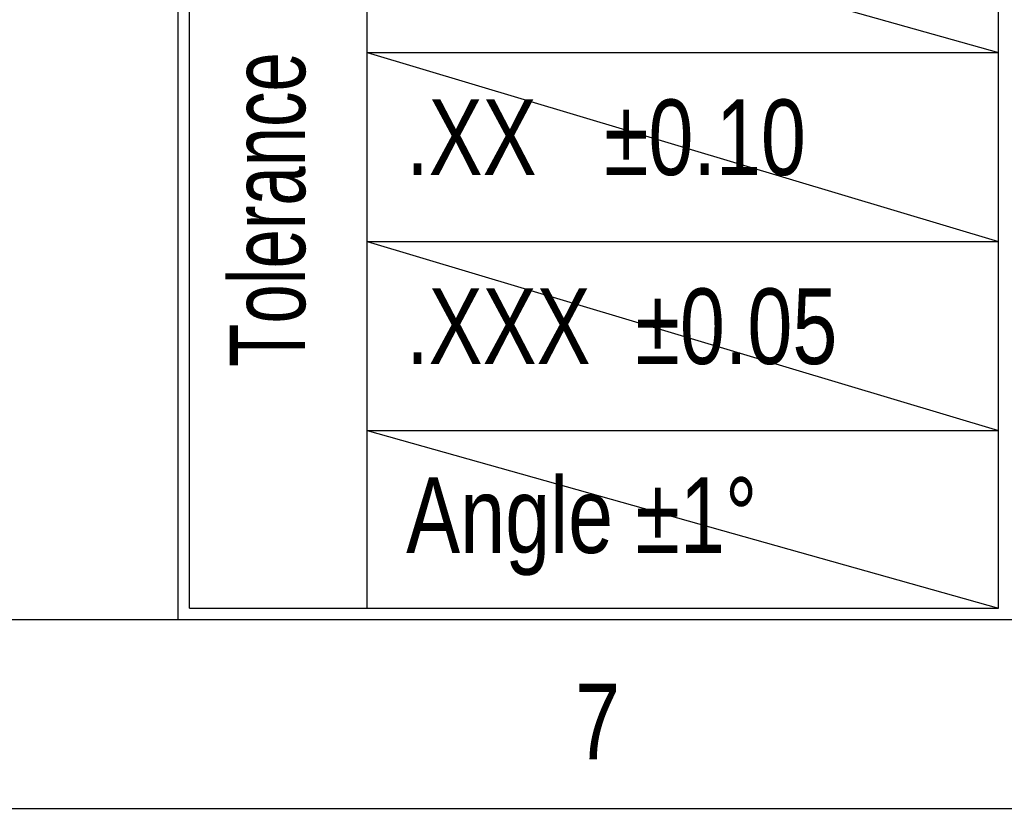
# Model space of a CAD drawing. Header units: millimetres. Extents: x 621 to 788, y 51 to 168.
# Tile 2 of 34: x 732 to 747, y 51 to 62. Entities that reach past the tile are written whole.
import ezdxf

# ---------------------------------------------------------------- set-up
doc = ezdxf.new("R2010")
doc.units = ezdxf.units.MM
doc.header["$LTSCALE"] = 30.734
doc.layers.add('04 \\M+2A4E5\\M+2A672', color=1, linetype='CONTINUOUS')
doc.layers.add('07 图框', color=15, linetype='CONTINUOUS')
doc.styles.add('ST1', font='txt', dxfattribs={"width": 0.8})

msp = doc.modelspace()

# ---------------------------------------------------------------- linework, layer by layer
at = {"layer": '07 图框'}
for p, q in [((734.304, 53.558), (734.304, 70.358)), ((734.472, 53.726), (734.472, 64.59)), ((737.104, 53.726), (737.104, 64.59)), ((737.104, 64.59), (746.456, 61.958)), ((746.456, 53.726), (746.456, 64.59)), ((737.104, 61.958), (746.456, 61.958)), ((737.104, 61.958), (746.456, 59.158)), ((737.104, 59.158), (746.456, 59.158)), ((737.104, 59.158), (746.456, 56.358)), ((737.104, 56.358), (746.456, 56.358)), ((737.104, 56.358), (746.456, 53.726)), ((734.472, 53.726), (746.456, 53.726)), ((623.984, 53.558), (784.704, 53.558)), ((621.184, 50.758), (787.504, 50.758))]:
    msp.add_line(p, q, dxfattribs=at)

# ---------------------------------------------------------------- texts
at = {"layer": '04 \\M+2A4E5\\M+2A672', "char_height": 1.12, "width": 8.94159, "attachment_point": 1, "style": 'ST1'}
for s, insert in [('.XX   %%P0.10', (737.682, 61.262)), ('.XXX  %%P0.05', (737.682, 58.462)), ('Angle %%P1%%D', (737.682, 55.662))]:
    msp.add_mtext(s, dxfattribs=dict(at, insert=insert))
at = {"layer": '07 图框', "insert": (735.066, 57.301), "char_height": 1.12, "width": 6.93896, "attachment_point": 1, "rotation": 90, "style": 'ST1'}
msp.add_mtext('{\\W0.7;Tolerance}', dxfattribs=at)
at = {"layer": '07 图框', "insert": (740.183, 52.604), "char_height": 1.12, "width": 2.30997, "attachment_point": 1, "style": 'ST1'}
msp.add_mtext('7', dxfattribs=at)

doc.saveas('drawing.dxf')
